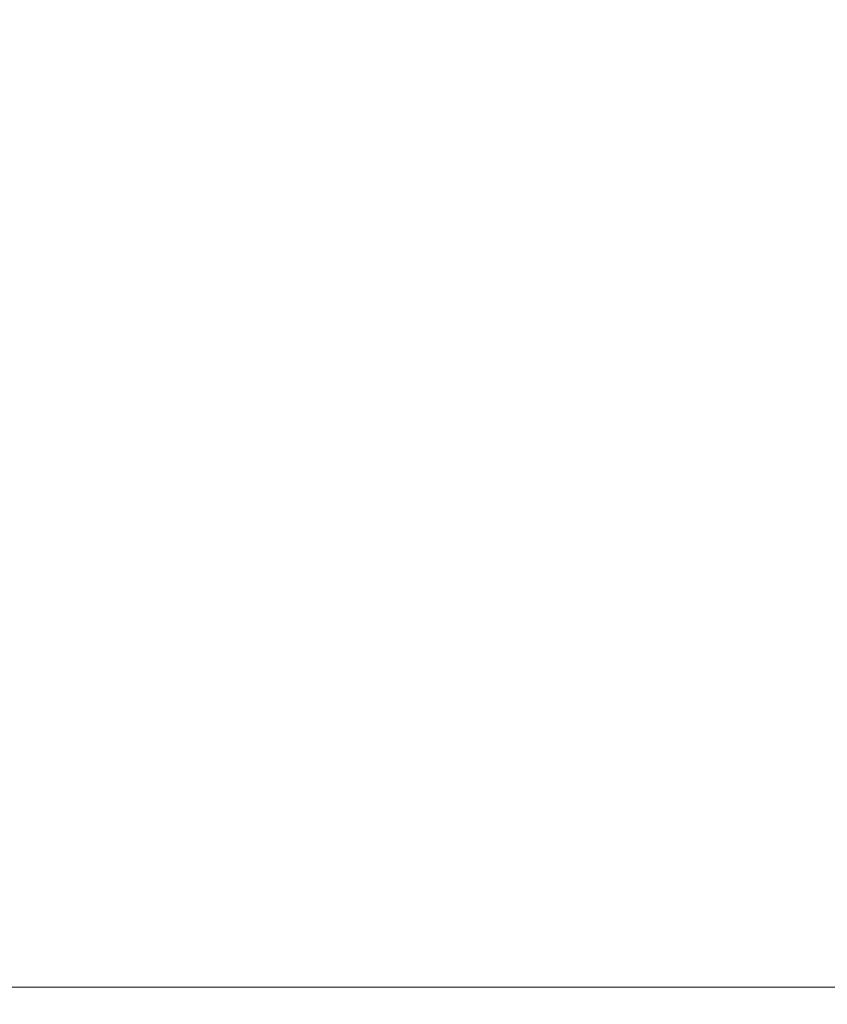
# Model space of a CAD drawing. Header units: millimetres. Extents: x -1000 to -340, y -753 to -30.
# Tile 8 of 256: x -910.0124 to -910.0006, y -642.8348 to -642.8204. Entities that reach past the tile are written whole.
import ezdxf

# ---------------------------------------------------------------- set-up
doc = ezdxf.new("R2010")
doc.units = ezdxf.units.MM
doc.layers.add('Q-SPCQ', color=91, linetype='Continuous')

# ---------------------------------------------------------------- blocks, each defined once
blk = doc.blocks.new('FamilyGeomCombination_36025-View 1')
at = {"layer": 'Q-SPCQ', "lineweight": 9}
mesh = blk.add_polyface(dxfattribs=at)
corners = [(-339.999995, -642.834527, 1216.813227), (-339.999995, -29.83453, 1216.813227), (-1000.000008, -29.83453, 1216.813227), (-1000.000008, -642.834527, 1216.813227)]
mesh.append_faces([[corners[k] for k in face] for face in [(0, 1, 2, 3)]])
mesh = blk.add_polyface(dxfattribs=at)
corners = [(-1000.000008, -642.834527, -624.186755), (-1000.000008, -29.83453, -624.186755), (-339.999995, -29.83453, -624.186755), (-339.999995, -642.834527, -624.186755)]
mesh.append_faces([[corners[k] for k in face] for face in [(0, 1, 2, 3)]])
mesh = blk.add_polyface(dxfattribs=at)
corners = [(-339.999995, -642.834527, 1216.813227), (-1000.000008, -642.834527, 1216.813227), (-1000.000008, -642.834527, -624.186755), (-339.999995, -642.834527, -624.186755), (-909.999978, -642.834527, 1141.813227), (-389.999996, -642.834527, 1141.813227), (-389.999996, -642.834527, -524.186754), (-909.999978, -642.834527, -524.186754)]
mesh.append_faces([[corners[k] for k in face] for face in [(0, 5, 6, 3), (3, 6, 7, 2)]], dxfattribs={"vtx0": -1, "vtx2": -1})
mesh.append_faces([[corners[k] for k in face] for face in [(4, 5, 0, 1), (7, 4, 1, 2)]], dxfattribs={"vtx1": -1, "vtx3": -1})
blk = doc.blocks.new('FamilyGeomCombination_36087-View 1')
at = {"layer": 'Q-SPCQ', "lineweight": 9}
mesh = blk.add_polyface(dxfattribs=at)
corners = [(-339.999995, -642.834527, 1216.813227), (-339.999995, -642.834527, -624.186755), (-1000.000008, -642.834527, -624.186755), (-1000.000008, -642.834527, 1216.813227), (-389.999996, -642.834527, 1141.813227), (-909.999978, -642.834527, 1141.813227), (-909.999978, -642.834527, -524.186754), (-389.999996, -642.834527, -524.186754)]
mesh.append_faces([[corners[k] for k in face] for face in [(3, 5, 6, 2), (5, 3, 0, 4)]], dxfattribs={"vtx0": -1, "vtx2": -1})
mesh.append_faces([[corners[k] for k in face] for face in [(1, 2, 6, 7), (7, 4, 0, 1)]], dxfattribs={"vtx1": -1, "vtx3": -1})
mesh = blk.add_polyface(dxfattribs=at)
corners = [(-339.999995, -692.834527, 1216.813227), (-339.999995, -642.834527, 1216.813227), (-1000.000008, -642.834527, 1216.813227), (-1000.000008, -692.834527, 1216.813227)]
mesh.append_faces([[corners[k] for k in face] for face in [(0, 1, 2, 3)]])
mesh = blk.add_polyface(dxfattribs=at)
corners = [(-1000.000008, -692.834527, -624.186755), (-1000.000008, -642.834527, -624.186755), (-339.999995, -642.834527, -624.186755), (-339.999995, -692.834527, -624.186755)]
mesh.append_faces([[corners[k] for k in face] for face in [(0, 1, 2, 3)]])

msp = doc.modelspace()

# ---------------------------------------------------------------- block references
at = {"layer": 'Q-SPCQ', "lineweight": 9}
for name in ['FamilyGeomCombination_36025-View 1', 'FamilyGeomCombination_36087-View 1']:
    msp.add_blockref(name, (0, 0), dxfattribs=at)

doc.saveas('drawing.dxf')
